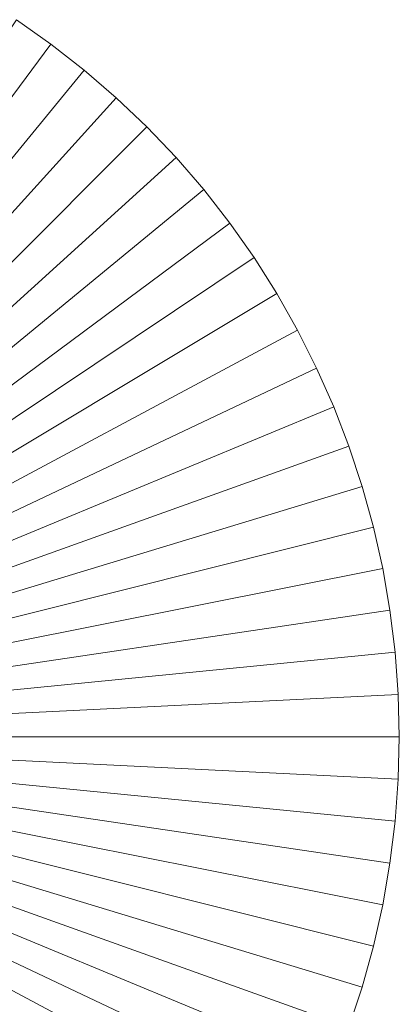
# Model space of a CAD drawing. Header units: millimetres. Extents: x -761 to -349, y 37 to 453.
# Tile 18 of 18: x -545.95 to -540.44, y 436.68 to 450.95. Entities that reach past the tile are written whole.
import ezdxf

# ---------------------------------------------------------------- set-up
doc = ezdxf.new("R2010")
doc.units = ezdxf.units.MM
doc.header["$LTSCALE"] = 20
doc.layers.add('LUCIDO_1', color=1, linetype='Continuous', lineweight=20, true_color=0xff0000)
doc.layers.add('Quote', color=7, linetype='Continuous', lineweight=9)

# ---------------------------------------------------------------- blocks, each defined once
blk = doc.blocks.new('Group')
at = {"layer": 'LUCIDO_1', "color": 5, "linetype": 'Continuous', "lineweight": 9, "transparency": 33554687}
for points in [[(-545.493, 450.601, -10109.271), (-545.995, 450.954, -10109.271), (-552.939, 440.561, -10109.271)], [(-552.939, 440.561, -10106.271), (-545.995, 450.954, -10106.271), (-545.493, 450.601, -10106.271)], [(-545.493, 450.601, -10106.271), (-545.995, 450.954, -10106.271), (-545.995, 450.954, -10109.271), (-545.493, 450.601, -10109.271)], [(-545.009, 450.223, -10109.271), (-545.493, 450.601, -10109.271), (-552.939, 440.561, -10109.271)], [(-552.939, 440.561, -10106.271), (-545.493, 450.601, -10106.271), (-545.009, 450.223, -10106.271)], [(-545.009, 450.223, -10106.271), (-545.493, 450.601, -10106.271), (-545.493, 450.601, -10109.271), (-545.009, 450.223, -10109.271)], [(-544.545, 449.823, -10109.271), (-545.009, 450.223, -10109.271), (-552.939, 440.561, -10109.271)], [(-552.939, 440.561, -10106.271), (-545.009, 450.223, -10106.271), (-544.545, 449.823, -10106.271)], [(-544.545, 449.823, -10106.271), (-545.009, 450.223, -10106.271), (-545.009, 450.223, -10109.271), (-544.545, 449.823, -10109.271)], [(-544.1, 449.4, -10109.271), (-544.545, 449.823, -10109.271), (-552.939, 440.561, -10109.271)], [(-552.939, 440.561, -10106.271), (-544.545, 449.823, -10106.271), (-544.1, 449.4, -10106.271)], [(-544.1, 449.4, -10106.271), (-544.545, 449.823, -10106.271), (-544.545, 449.823, -10109.271), (-544.1, 449.4, -10109.271)], [(-543.677, 448.955, -10109.271), (-544.1, 449.4, -10109.271), (-552.939, 440.561, -10109.271)], [(-552.939, 440.561, -10106.271), (-544.1, 449.4, -10106.271), (-543.677, 448.955, -10106.271)], [(-543.677, 448.955, -10106.271), (-544.1, 449.4, -10106.271), (-544.1, 449.4, -10109.271), (-543.677, 448.955, -10109.271)], [(-543.277, 448.491, -10109.271), (-543.677, 448.955, -10109.271), (-552.939, 440.561, -10109.271)], [(-552.939, 440.561, -10106.271), (-543.677, 448.955, -10106.271), (-543.277, 448.491, -10106.271)], [(-543.277, 448.491, -10106.271), (-543.677, 448.955, -10106.271), (-543.677, 448.955, -10109.271), (-543.277, 448.491, -10109.271)], [(-542.899, 448.007, -10109.271), (-543.277, 448.491, -10109.271), (-552.939, 440.561, -10109.271)], [(-552.939, 440.561, -10106.271), (-543.277, 448.491, -10106.271), (-542.899, 448.007, -10106.271)], [(-542.899, 448.007, -10106.271), (-543.277, 448.491, -10106.271), (-543.277, 448.491, -10109.271), (-542.899, 448.007, -10109.271)], [(-542.546, 447.505, -10109.271), (-542.899, 448.007, -10109.271), (-552.939, 440.561, -10109.271)], [(-552.939, 440.561, -10106.271), (-542.899, 448.007, -10106.271), (-542.546, 447.505, -10106.271)], [(-542.546, 447.505, -10106.271), (-542.899, 448.007, -10106.271), (-542.899, 448.007, -10109.271), (-542.546, 447.505, -10109.271)], [(-542.218, 446.987, -10109.271), (-542.546, 447.505, -10109.271), (-552.939, 440.561, -10109.271)], [(-552.939, 440.561, -10106.271), (-542.546, 447.505, -10106.271), (-542.218, 446.987, -10106.271)], [(-542.218, 446.987, -10106.271), (-542.546, 447.505, -10106.271), (-542.546, 447.505, -10109.271), (-542.218, 446.987, -10109.271)], [(-541.915, 446.453, -10109.271), (-542.218, 446.987, -10109.271), (-552.939, 440.561, -10109.271)], [(-552.939, 440.561, -10106.271), (-542.218, 446.987, -10106.271), (-541.915, 446.453, -10106.271)], [(-541.915, 446.453, -10106.271), (-542.218, 446.987, -10106.271), (-542.218, 446.987, -10109.271), (-541.915, 446.453, -10109.271)], [(-541.64, 445.905, -10109.271), (-541.915, 446.453, -10109.271), (-552.939, 440.561, -10109.271)], [(-552.939, 440.561, -10106.271), (-541.915, 446.453, -10106.271), (-541.64, 445.905, -10106.271)], [(-541.64, 445.905, -10106.271), (-541.915, 446.453, -10106.271), (-541.915, 446.453, -10109.271), (-541.64, 445.905, -10109.271)], [(-541.391, 445.344, -10109.271), (-541.64, 445.905, -10109.271), (-552.939, 440.561, -10109.271)], [(-552.939, 440.561, -10106.271), (-541.64, 445.905, -10106.271), (-541.391, 445.344, -10106.271)], [(-541.391, 445.344, -10106.271), (-541.64, 445.905, -10106.271), (-541.64, 445.905, -10109.271), (-541.391, 445.344, -10109.271)], [(-541.17, 444.772, -10109.271), (-541.391, 445.344, -10109.271), (-552.939, 440.561, -10109.271)], [(-552.939, 440.561, -10106.271), (-541.391, 445.344, -10106.271), (-541.17, 444.772, -10106.271)], [(-541.17, 444.772, -10106.271), (-541.391, 445.344, -10106.271), (-541.391, 445.344, -10109.271), (-541.17, 444.772, -10109.271)], [(-540.978, 444.189, -10109.271), (-541.17, 444.772, -10109.271), (-552.939, 440.561, -10109.271)], [(-552.939, 440.561, -10106.271), (-541.17, 444.772, -10106.271), (-540.978, 444.189, -10106.271)], [(-540.978, 444.189, -10106.271), (-541.17, 444.772, -10106.271), (-541.17, 444.772, -10109.271), (-540.978, 444.189, -10109.271)], [(-540.814, 443.598, -10109.271), (-540.978, 444.189, -10109.271), (-552.939, 440.561, -10109.271)], [(-552.939, 440.561, -10106.271), (-540.978, 444.189, -10106.271), (-540.814, 443.598, -10106.271)], [(-540.814, 443.598, -10106.271), (-540.978, 444.189, -10106.271), (-540.978, 444.189, -10109.271), (-540.814, 443.598, -10109.271)], [(-540.68, 442.999, -10109.271), (-540.814, 443.598, -10109.271), (-552.939, 440.561, -10109.271)], [(-552.939, 440.561, -10106.271), (-540.814, 443.598, -10106.271), (-540.68, 442.999, -10106.271)], [(-540.68, 442.999, -10106.271), (-540.814, 443.598, -10106.271), (-540.814, 443.598, -10109.271), (-540.68, 442.999, -10109.271)], [(-540.575, 442.395, -10109.271), (-540.68, 442.999, -10109.271), (-552.939, 440.561, -10109.271)], [(-552.939, 440.561, -10106.271), (-540.68, 442.999, -10106.271), (-540.575, 442.395, -10106.271)], [(-540.575, 442.395, -10106.271), (-540.68, 442.999, -10106.271), (-540.68, 442.999, -10109.271), (-540.575, 442.395, -10109.271)], [(-540.5, 441.786, -10109.271), (-540.575, 442.395, -10109.271), (-552.939, 440.561, -10109.271)], [(-552.939, 440.561, -10106.271), (-540.575, 442.395, -10106.271), (-540.5, 441.786, -10106.271)], [(-540.5, 441.786, -10106.271), (-540.575, 442.395, -10106.271), (-540.575, 442.395, -10109.271), (-540.5, 441.786, -10109.271)], [(-540.454, 441.174, -10109.271), (-540.5, 441.786, -10109.271), (-552.939, 440.561, -10109.271)], [(-552.939, 440.561, -10106.271), (-540.5, 441.786, -10106.271), (-540.454, 441.174, -10106.271)], [(-540.454, 441.174, -10106.271), (-540.5, 441.786, -10106.271), (-540.5, 441.786, -10109.271), (-540.454, 441.174, -10109.271)], [(-540.439, 440.561, -10109.271), (-540.454, 441.174, -10109.271), (-552.939, 440.561, -10109.271)], [(-552.939, 440.561, -10106.271), (-540.454, 441.174, -10106.271), (-540.439, 440.561, -10106.271)], [(-540.439, 440.561, -10106.271), (-540.454, 441.174, -10106.271), (-540.454, 441.174, -10109.271), (-540.439, 440.561, -10109.271)], [(-540.454, 439.948, -10109.271), (-540.439, 440.561, -10109.271), (-552.939, 440.561, -10109.271)], [(-540.5, 439.336, -10109.271), (-540.454, 439.948, -10109.271), (-552.939, 440.561, -10109.271)], [(-540.575, 438.727, -10109.271), (-540.5, 439.336, -10109.271), (-552.939, 440.561, -10109.271)], [(-540.68, 438.122, -10109.271), (-540.575, 438.727, -10109.271), (-552.939, 440.561, -10109.271)], [(-540.814, 437.524, -10109.271), (-540.68, 438.122, -10109.271), (-552.939, 440.561, -10109.271)], [(-540.978, 436.932, -10109.271), (-540.814, 437.524, -10109.271), (-552.939, 440.561, -10109.271)], [(-541.17, 436.35, -10109.271), (-540.978, 436.932, -10109.271), (-552.939, 440.561, -10109.271)], [(-541.391, 435.778, -10109.271), (-541.17, 436.35, -10109.271), (-552.939, 440.561, -10109.271)], [(-541.64, 435.217, -10109.271), (-541.391, 435.778, -10109.271), (-552.939, 440.561, -10109.271)], [(-541.915, 434.669, -10109.271), (-541.64, 435.217, -10109.271), (-552.939, 440.561, -10109.271)], [(-542.218, 434.135, -10109.271), (-541.915, 434.669, -10109.271), (-552.939, 440.561, -10109.271)], [(-542.546, 433.616, -10109.271), (-542.218, 434.135, -10109.271), (-552.939, 440.561, -10109.271)], [(-542.899, 433.115, -10109.271), (-542.546, 433.616, -10109.271), (-552.939, 440.561, -10109.271)], [(-543.277, 432.631, -10109.271), (-542.899, 433.115, -10109.271), (-552.939, 440.561, -10109.271)], [(-543.677, 432.167, -10109.271), (-543.277, 432.631, -10109.271), (-552.939, 440.561, -10109.271)], [(-544.1, 431.722, -10109.271), (-543.677, 432.167, -10109.271), (-552.939, 440.561, -10109.271)], [(-544.545, 431.299, -10109.271), (-544.1, 431.722, -10109.271), (-552.939, 440.561, -10109.271)], [(-545.009, 430.899, -10109.271), (-544.545, 431.299, -10109.271), (-552.939, 440.561, -10109.271)], [(-545.493, 430.521, -10109.271), (-545.009, 430.899, -10109.271), (-552.939, 440.561, -10109.271)], [(-545.995, 430.168, -10109.271), (-545.493, 430.521, -10109.271), (-552.939, 440.561, -10109.271)], [(-552.939, 440.561, -10106.271), (-540.439, 440.561, -10106.271), (-540.454, 439.948, -10106.271)], [(-552.939, 440.561, -10106.271), (-540.454, 439.948, -10106.271), (-540.5, 439.336, -10106.271)], [(-552.939, 440.561, -10106.271), (-540.5, 439.336, -10106.271), (-540.575, 438.727, -10106.271)], [(-552.939, 440.561, -10106.271), (-540.575, 438.727, -10106.271), (-540.68, 438.122, -10106.271)], [(-552.939, 440.561, -10106.271), (-540.68, 438.122, -10106.271), (-540.814, 437.524, -10106.271)], [(-552.939, 440.561, -10106.271), (-540.814, 437.524, -10106.271), (-540.978, 436.932, -10106.271)], [(-552.939, 440.561, -10106.271), (-540.978, 436.932, -10106.271), (-541.17, 436.35, -10106.271)], [(-552.939, 440.561, -10106.271), (-541.17, 436.35, -10106.271), (-541.391, 435.778, -10106.271)], [(-552.939, 440.561, -10106.271), (-541.391, 435.778, -10106.271), (-541.64, 435.217, -10106.271)], [(-552.939, 440.561, -10106.271), (-541.64, 435.217, -10106.271), (-541.915, 434.669, -10106.271)], [(-552.939, 440.561, -10106.271), (-541.915, 434.669, -10106.271), (-542.218, 434.135, -10106.271)], [(-552.939, 440.561, -10106.271), (-542.218, 434.135, -10106.271), (-542.546, 433.616, -10106.271)], [(-552.939, 440.561, -10106.271), (-542.546, 433.616, -10106.271), (-542.899, 433.115, -10106.271)], [(-552.939, 440.561, -10106.271), (-542.899, 433.115, -10106.271), (-543.277, 432.631, -10106.271)], [(-552.939, 440.561, -10106.271), (-543.277, 432.631, -10106.271), (-543.677, 432.167, -10106.271)], [(-552.939, 440.561, -10106.271), (-543.677, 432.167, -10106.271), (-544.1, 431.722, -10106.271)], [(-552.939, 440.561, -10106.271), (-544.1, 431.722, -10106.271), (-544.545, 431.299, -10106.271)], [(-552.939, 440.561, -10106.271), (-544.545, 431.299, -10106.271), (-545.009, 430.899, -10106.271)], [(-552.939, 440.561, -10106.271), (-545.009, 430.899, -10106.271), (-545.493, 430.521, -10106.271)], [(-552.939, 440.561, -10106.271), (-545.493, 430.521, -10106.271), (-545.995, 430.168, -10106.271)], [(-540.454, 439.948, -10106.271), (-540.439, 440.561, -10106.271), (-540.439, 440.561, -10109.271), (-540.454, 439.948, -10109.271)], [(-540.5, 439.336, -10106.271), (-540.454, 439.948, -10106.271), (-540.454, 439.948, -10109.271), (-540.5, 439.336, -10109.271)], [(-540.575, 438.727, -10106.271), (-540.5, 439.336, -10106.271), (-540.5, 439.336, -10109.271), (-540.575, 438.727, -10109.271)], [(-540.68, 438.122, -10106.271), (-540.575, 438.727, -10106.271), (-540.575, 438.727, -10109.271), (-540.68, 438.122, -10109.271)], [(-540.814, 437.524, -10106.271), (-540.68, 438.122, -10106.271), (-540.68, 438.122, -10109.271), (-540.814, 437.524, -10109.271)], [(-540.978, 436.932, -10106.271), (-540.814, 437.524, -10106.271), (-540.814, 437.524, -10109.271), (-540.978, 436.932, -10109.271)], [(-541.17, 436.35, -10106.271), (-540.978, 436.932, -10106.271), (-540.978, 436.932, -10109.271), (-541.17, 436.35, -10109.271)]]:
    blk.add_3dface(points, dxfattribs=at)
blk = doc.blocks.new('Group-2')
at = {"layer": 'LUCIDO_1', "color": 5, "transparency": 33554687}
blk.add_blockref('Group', (0, 0), dxfattribs=at)

msp = doc.modelspace()

# ---------------------------------------------------------------- block references
at = {"layer": 'Quote', "color": 7, "transparency": 33554687}
msp.add_blockref('Group-2', (0, 0), dxfattribs=at)

doc.saveas('drawing.dxf')
